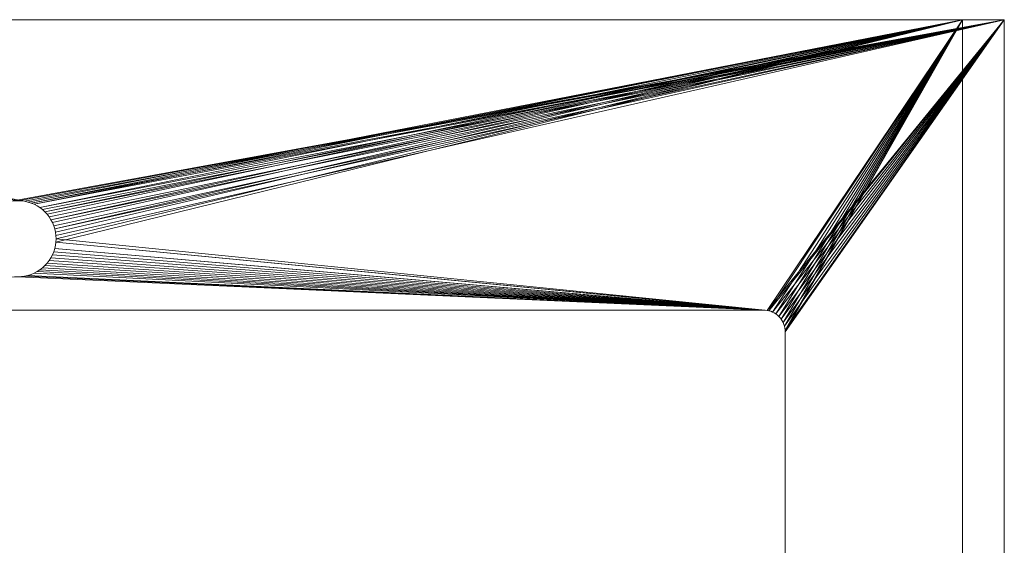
# Model space of a CAD drawing. Header units: millimetres. Extents: x -456 to 444, y -262 to 250.
# Tile 23 of 23: x -5 to 444, y 10 to 250. Entities that reach past the tile are written whole.
import ezdxf

# ---------------------------------------------------------------- set-up
doc = ezdxf.new("R2010")
doc.units = ezdxf.units.MM
doc.layers.add('LUCIDO_1', color=1, linetype='Continuous', lineweight=20, true_color=0xff0000)
doc.layers.add('None', color=7, linetype='Continuous', lineweight=5)

# ---------------------------------------------------------------- blocks, each defined once
blk = doc.blocks.new('Group')
at = {"layer": 'LUCIDO_1', "color": 190, "linetype": 'Continuous', "lineweight": 15, "true_color": 0x6600ff, "transparency": 33554687}
for points in [[(-9.01, 167.08, -6), (444, 250, -6), (-456, 250, -6)], [(444, 250, -6), (425, 250, -25), (-437, 250, -25), (-456, 250, -6), (444, 250, -6)], [(-437, 250, -25), (-2.99, 167.08, -25), (-4.49, 167.28, -25)], [(-4.49, 167.28, -25), (-6, 167.35, -25), (-437, 250, -25)], [(-2.99, 167.08, -25), (-437, 250, -25), (425, 250, -25)], [(444, 250, -6), (-9.01, 167.08, -6), (-7.51, 167.28, -6)], [(-7.51, 167.28, -6), (-6, 167.35, -6), (444, 250, -6)], [(444, 250, -6), (-6, 167.35, -6), (-4.49, 167.28, -6)], [(-4.49, 167.28, -6), (-2.99, 167.08, -6), (444, 250, -6)], [(425, 250, -25), (-1.51, 166.76, -25), (-2.99, 167.08, -25)], [(444, 250, -6), (-2.99, 167.08, -6), (-1.51, 166.76, -6)], [(425, 250, -25), (-0.07, 166.3, -25), (-1.51, 166.76, -25)], [(-1.51, 166.76, -6), (-0.07, 166.3, -6), (444, 250, -6)], [(425, 250, -25), (1.33, 165.72, -25), (-0.07, 166.3, -25)], [(-0.07, 166.3, -6), (1.33, 165.72, -6), (444, 250, -6)], [(2.67, 165.02, -25), (1.33, 165.72, -25), (425, 250, -25)], [(444, 250, -6), (1.33, 165.72, -6), (2.67, 165.02, -6)], [(425, 250, -25), (3.95, 164.21, -25), (2.67, 165.02, -25)], [(2.67, 165.02, -6), (3.95, 164.21, -6), (444, 250, -6)], [(5.15, 163.29, -25), (3.95, 164.21, -25), (425, 250, -25)], [(3.95, 164.21, -6), (5.15, 163.29, -6), (444, 250, -6)], [(425, 250, -25), (6.27, 162.27, -25), (5.15, 163.29, -25)], [(5.15, 163.29, -6), (6.27, 162.27, -6), (444, 250, -6)], [(7.29, 161.15, -25), (6.27, 162.27, -25), (425, 250, -25)], [(444, 250, -6), (6.27, 162.27, -6), (7.29, 161.15, -6)], [(8.21, 159.95, -25), (7.29, 161.15, -25), (425, 250, -25)], [(7.29, 161.15, -6), (8.21, 159.95, -6), (444, 250, -6)], [(425, 250, -25), (9.02, 158.67, -25), (8.21, 159.95, -25)], [(8.21, 159.95, -6), (9.02, 158.67, -6), (444, 250, -6)], [(9.72, 157.33, -25), (9.02, 158.67, -25), (425, 250, -25)], [(444, 250, -6), (9.02, 158.67, -6), (9.72, 157.33, -6)], [(10.3, 155.93, -25), (9.72, 157.33, -25), (425, 250, -25)], [(9.72, 157.33, -6), (10.3, 155.93, -6), (444, 250, -6)], [(425, 250, -25), (10.76, 154.49, -25), (10.3, 155.93, -25)], [(10.3, 155.93, -6), (10.76, 154.49, -6), (444, 250, -6)], [(11.08, 153.01, -25), (10.76, 154.49, -25), (425, 250, -25)], [(444, 250, -6), (10.76, 154.49, -6), (11.08, 153.01, -6)], [(11.28, 151.51, -25), (11.08, 153.01, -25), (425, 250, -25)], [(11.08, 153.01, -6), (11.28, 151.51, -6), (444, 250, -6)], [(334.89, 117.41, -25), (11.28, 148.49, -25), (425, 250, -25)], [(11.28, 148.49, -25), (11.35, 150, -25), (425, 250, -25)], [(425, 250, -25), (11.35, 150, -25), (11.28, 151.51, -25)], [(444, 250, -6), (11.28, 151.51, -6), (11.35, 150, -6), (334.89, 117.41, -6)], [(425, 250, -25), (335.76, 117.3, -25), (334.89, 117.41, -25)], [(334.89, 117.41, -6), (335.76, 117.3, -6), (444, 250, -6)], [(425, 250, -25), (336.62, 117.12, -25), (335.76, 117.3, -25)], [(335.76, 117.3, -6), (336.62, 117.12, -6), (444, 250, -6)], [(337.45, 116.85, -25), (336.62, 117.12, -25), (425, 250, -25)], [(444, 250, -6), (336.62, 117.12, -6), (337.45, 116.85, -6)], [(425, 250, -25), (338.26, 116.52, -25), (337.45, 116.85, -25)], [(337.45, 116.85, -6), (338.26, 116.52, -6), (444, 250, -6)], [(339.04, 116.12, -25), (338.26, 116.52, -25), (425, 250, -25)], [(444, 250, -6), (338.26, 116.52, -6), (339.04, 116.12, -6)], [(425, 250, -25), (339.78, 115.65, -25), (339.04, 116.12, -25)], [(339.04, 116.12, -6), (339.78, 115.65, -6), (444, 250, -6)], [(340.48, 115.12, -25), (339.78, 115.65, -25), (425, 250, -25)], [(444, 250, -6), (339.78, 115.65, -6), (340.48, 115.12, -6)], [(425, 250, -25), (341.12, 114.53, -25), (340.48, 115.12, -25)], [(340.48, 115.12, -6), (341.12, 114.53, -6), (444, 250, -6)], [(341.72, 113.89, -25), (341.12, 114.53, -25), (425, 250, -25)], [(444, 250, -6), (341.12, 114.53, -6), (341.72, 113.89, -6)], [(425, 250, -25), (342.25, 113.2, -25), (341.72, 113.89, -25)], [(341.72, 113.89, -6), (342.25, 113.2, -6), (444, 250, -6)], [(342.72, 112.46, -25), (342.25, 113.2, -25), (425, 250, -25)], [(444, 250, -6), (342.25, 113.2, -6), (342.72, 112.46, -6)], [(425, 250, -25), (343.13, 111.69, -25), (342.72, 112.46, -25)], [(342.72, 112.46, -6), (343.13, 111.69, -6), (444, 250, -6)], [(343.47, 110.88, -25), (343.13, 111.69, -25), (425, 250, -25)], [(444, 250, -6), (343.13, 111.69, -6), (343.47, 110.88, -6)], [(425, 250, -25), (343.73, 110.04, -25), (343.47, 110.88, -25)], [(343.47, 110.88, -6), (343.73, 110.04, -6), (444, 250, -6)], [(343.93, 109.19, -25), (343.73, 110.04, -25), (425, 250, -25)], [(444, 250, -6), (343.73, 110.04, -6), (343.93, 109.19, -6)], [(425, 250, -25), (344.04, 108.32, -25), (343.93, 109.19, -25)], [(343.93, 109.19, -6), (344.04, 108.32, -6), (444, 250, -6)], [(344.09, 107.45, -25), (344.04, 108.32, -25), (425, 250, -25)], [(344.04, 108.32, -6), (344.09, 107.45, -6), (444, 250, -6)], [(344.09, -172.55, -25), (344.09, 107.45, -25), (425, 250, -25), (425, -243, -25)], [(444, -262, -6), (444, 250, -6), (344.09, 107.45, -6), (344.09, -172.55, -6)], [(444, -262, -6), (425, -243, -25), (425, 250, -25), (444, 250, -6), (444, -262, -6)], [(-4.49, 167.28, -25), (-4.49, 167.28, -6), (-6, 167.35, -6), (-6, 167.35, -25), (-4.49, 167.28, -25)], [(-2.99, 167.08, -25), (-2.99, 167.08, -6), (-4.49, 167.28, -6), (-4.49, 167.28, -25), (-2.99, 167.08, -25)], [(-1.51, 166.76, -25), (-1.51, 166.76, -6), (-2.99, 167.08, -6), (-2.99, 167.08, -25), (-1.51, 166.76, -25)], [(-0.07, 166.3, -25), (-0.07, 166.3, -6), (-1.51, 166.76, -6), (-1.51, 166.76, -25), (-0.07, 166.3, -25)], [(1.33, 165.72, -25), (1.33, 165.72, -6), (-0.07, 166.3, -6), (-0.07, 166.3, -25), (1.33, 165.72, -25)], [(2.67, 165.02, -25), (2.67, 165.02, -6), (1.33, 165.72, -6), (1.33, 165.72, -25), (2.67, 165.02, -25)], [(3.95, 164.21, -25), (3.95, 164.21, -6), (2.67, 165.02, -6), (2.67, 165.02, -25), (3.95, 164.21, -25)], [(5.15, 163.29, -25), (5.15, 163.29, -6), (3.95, 164.21, -6), (3.95, 164.21, -25), (5.15, 163.29, -25)], [(6.27, 162.27, -25), (6.27, 162.27, -6), (5.15, 163.29, -6), (5.15, 163.29, -25), (6.27, 162.27, -25)], [(7.29, 161.15, -25), (7.29, 161.15, -6), (6.27, 162.27, -6), (6.27, 162.27, -25), (7.29, 161.15, -25)], [(8.21, 159.95, -25), (8.21, 159.95, -6), (7.29, 161.15, -6), (7.29, 161.15, -25), (8.21, 159.95, -25)], [(9.02, 158.67, -25), (9.02, 158.67, -6), (8.21, 159.95, -6), (8.21, 159.95, -25), (9.02, 158.67, -25)], [(9.72, 157.33, -25), (9.72, 157.33, -6), (9.02, 158.67, -6), (9.02, 158.67, -25), (9.72, 157.33, -25)], [(10.3, 155.93, -25), (10.3, 155.93, -6), (9.72, 157.33, -6), (9.72, 157.33, -25), (10.3, 155.93, -25)], [(10.76, 154.49, -25), (10.76, 154.49, -6), (10.3, 155.93, -6), (10.3, 155.93, -25), (10.76, 154.49, -25)], [(11.08, 153.01, -25), (11.08, 153.01, -6), (10.76, 154.49, -6), (10.76, 154.49, -25), (11.08, 153.01, -25)], [(11.28, 151.51, -25), (11.28, 151.51, -6), (11.08, 153.01, -6), (11.08, 153.01, -25), (11.28, 151.51, -25)], [(11.08, 146.99, -25), (11.08, 146.99, -6), (11.28, 148.49, -6), (11.28, 148.49, -25), (11.08, 146.99, -25)], [(11.08, 146.99, -25), (11.28, 148.49, -25), (334.89, 117.41, -25)], [(334.02, 117.45, -6), (11.28, 148.49, -6), (11.08, 146.99, -6)], [(11.35, 150, -25), (11.35, 150, -6), (11.28, 151.51, -6), (11.28, 151.51, -25), (11.35, 150, -25)], [(11.28, 148.49, -25), (11.28, 148.49, -6), (11.35, 150, -6), (11.35, 150, -25), (11.28, 148.49, -25)], [(334.02, 117.45, -6), (334.89, 117.41, -6), (11.35, 150, -6), (11.28, 148.49, -6)], [(9.72, 142.67, -25), (9.72, 142.67, -6), (10.3, 144.07, -6), (10.3, 144.07, -25), (9.72, 142.67, -25)], [(9.72, 142.67, -25), (10.3, 144.07, -25), (334.02, 117.45, -25)], [(10.3, 144.07, -6), (9.72, 142.67, -6), (334.02, 117.45, -6)], [(10.3, 144.07, -25), (10.3, 144.07, -6), (10.76, 145.51, -6), (10.76, 145.51, -25), (10.3, 144.07, -25)], [(10.3, 144.07, -25), (10.76, 145.51, -25), (334.89, 117.41, -25), (334.02, 117.45, -25)], [(334.02, 117.45, -6), (10.76, 145.51, -6), (10.3, 144.07, -6)], [(10.76, 145.51, -25), (10.76, 145.51, -6), (11.08, 146.99, -6), (11.08, 146.99, -25), (10.76, 145.51, -25)], [(334.89, 117.41, -25), (10.76, 145.51, -25), (11.08, 146.99, -25)], [(11.08, 146.99, -6), (10.76, 145.51, -6), (334.02, 117.45, -6)], [(7.29, 138.85, -25), (7.29, 138.85, -6), (8.21, 140.05, -6), (8.21, 140.05, -25), (7.29, 138.85, -25)], [(7.29, 138.85, -25), (8.21, 140.05, -25), (334.02, 117.45, -25)], [(8.21, 140.05, -6), (7.29, 138.85, -6), (334.02, 117.45, -6)], [(8.21, 140.05, -25), (8.21, 140.05, -6), (9.02, 141.33, -6), (9.02, 141.33, -25), (8.21, 140.05, -25)], [(8.21, 140.05, -25), (9.02, 141.33, -25), (334.02, 117.45, -25)], [(334.02, 117.45, -6), (9.02, 141.33, -6), (8.21, 140.05, -6)], [(9.02, 141.33, -25), (9.02, 141.33, -6), (9.72, 142.67, -6), (9.72, 142.67, -25), (9.02, 141.33, -25)], [(334.02, 117.45, -25), (9.02, 141.33, -25), (9.72, 142.67, -25)], [(9.72, 142.67, -6), (9.02, 141.33, -6), (334.02, 117.45, -6)], [(1.33, 134.28, -25), (1.33, 134.28, -6), (2.67, 134.98, -6), (2.67, 134.98, -25), (1.33, 134.28, -25)], [(1.33, 134.28, -25), (2.67, 134.98, -25), (334.02, 117.45, -25)], [(334.02, 117.45, -6), (2.67, 134.98, -6), (1.33, 134.28, -6)], [(2.67, 134.98, -25), (2.67, 134.98, -6), (3.95, 135.79, -6), (3.95, 135.79, -25), (2.67, 134.98, -25)], [(334.02, 117.45, -25), (2.67, 134.98, -25), (3.95, 135.79, -25)], [(3.95, 135.79, -6), (2.67, 134.98, -6), (334.02, 117.45, -6)], [(3.95, 135.79, -25), (3.95, 135.79, -6), (5.15, 136.71, -6), (5.15, 136.71, -25), (3.95, 135.79, -25)], [(3.95, 135.79, -25), (5.15, 136.71, -25), (334.02, 117.45, -25)], [(5.15, 136.71, -6), (3.95, 135.79, -6), (334.02, 117.45, -6)], [(5.15, 136.71, -25), (5.15, 136.71, -6), (6.27, 137.73, -6), (6.27, 137.73, -25), (5.15, 136.71, -25)], [(5.15, 136.71, -25), (6.27, 137.73, -25), (334.02, 117.45, -25)], [(334.02, 117.45, -6), (6.27, 137.73, -6), (5.15, 136.71, -6)], [(6.27, 137.73, -25), (6.27, 137.73, -6), (7.29, 138.85, -6), (7.29, 138.85, -25), (6.27, 137.73, -25)], [(334.02, 117.45, -25), (6.27, 137.73, -25), (7.29, 138.85, -25)], [(7.29, 138.85, -6), (6.27, 137.73, -6), (334.02, 117.45, -6)], [(-7.51, 132.72, -25), (-6, 132.65, -25), (334.02, 117.45, -25), (-345.62, 117.45, -25)], [(-4.49, 132.72, -6), (-6, 132.65, -6), (-345.62, 117.45, -6), (334.02, 117.45, -6)], [(-6, 132.65, -25), (-6, 132.65, -6), (-4.49, 132.72, -6), (-4.49, 132.72, -25), (-6, 132.65, -25)], [(334.02, 117.45, -25), (-6, 132.65, -25), (-4.49, 132.72, -25)], [(-4.49, 132.72, -25), (-4.49, 132.72, -6), (-2.99, 132.92, -6), (-2.99, 132.92, -25), (-4.49, 132.72, -25)], [(-4.49, 132.72, -25), (-2.99, 132.92, -25), (334.02, 117.45, -25)], [(334.02, 117.45, -6), (-2.99, 132.92, -6), (-4.49, 132.72, -6)], [(-2.99, 132.92, -25), (-2.99, 132.92, -6), (-1.51, 133.24, -6), (-1.51, 133.24, -25), (-2.99, 132.92, -25)], [(-2.99, 132.92, -25), (-1.51, 133.24, -25), (334.02, 117.45, -25)], [(334.02, 117.45, -6), (-1.51, 133.24, -6), (-2.99, 132.92, -6)], [(-1.51, 133.24, -25), (-1.51, 133.24, -6), (-0.07, 133.7, -6), (-0.07, 133.7, -25), (-1.51, 133.24, -25)], [(334.02, 117.45, -25), (-1.51, 133.24, -25), (-0.07, 133.7, -25)], [(-0.07, 133.7, -6), (-1.51, 133.24, -6), (334.02, 117.45, -6)], [(-0.07, 133.7, -25), (-0.07, 133.7, -6), (1.33, 134.28, -6), (1.33, 134.28, -25), (-0.07, 133.7, -25)], [(-0.07, 133.7, -25), (1.33, 134.28, -25), (334.02, 117.45, -25)], [(334.02, 117.45, -6), (1.33, 134.28, -6), (-0.07, 133.7, -6)], [(-345.62, 117.45, -6), (-345.62, 117.45, -25), (334.02, 117.45, -25), (334.02, 117.45, -6), (-345.62, 117.45, -6)], [(334.89, 117.41, -25), (334.89, 117.41, -6), (334.02, 117.45, -6), (334.02, 117.45, -25), (334.89, 117.41, -25)], [(335.76, 117.3, -25), (335.76, 117.3, -6), (334.89, 117.41, -6), (334.89, 117.41, -25), (335.76, 117.3, -25)], [(336.62, 117.12, -25), (336.62, 117.12, -6), (335.76, 117.3, -6), (335.76, 117.3, -25), (336.62, 117.12, -25)], [(337.45, 116.85, -25), (337.45, 116.85, -6), (336.62, 117.12, -6), (336.62, 117.12, -25), (337.45, 116.85, -25)], [(338.26, 116.52, -25), (338.26, 116.52, -6), (337.45, 116.85, -6), (337.45, 116.85, -25), (338.26, 116.52, -25)], [(339.04, 116.12, -25), (339.04, 116.12, -6), (338.26, 116.52, -6), (338.26, 116.52, -25), (339.04, 116.12, -25)], [(339.78, 115.65, -25), (339.78, 115.65, -6), (339.04, 116.12, -6), (339.04, 116.12, -25), (339.78, 115.65, -25)], [(340.48, 115.12, -25), (340.48, 115.12, -6), (339.78, 115.65, -6), (339.78, 115.65, -25), (340.48, 115.12, -25)], [(341.12, 114.53, -25), (341.12, 114.53, -6), (340.48, 115.12, -6), (340.48, 115.12, -25), (341.12, 114.53, -25)], [(341.72, 113.89, -25), (341.72, 113.89, -6), (341.12, 114.53, -6), (341.12, 114.53, -25), (341.72, 113.89, -25)], [(342.25, 113.2, -25), (342.25, 113.2, -6), (341.72, 113.89, -6), (341.72, 113.89, -25), (342.25, 113.2, -25)], [(342.72, 112.46, -25), (342.72, 112.46, -6), (342.25, 113.2, -6), (342.25, 113.2, -25), (342.72, 112.46, -25)], [(343.13, 111.69, -25), (343.13, 111.69, -6), (342.72, 112.46, -6), (342.72, 112.46, -25), (343.13, 111.69, -25)], [(343.47, 110.88, -25), (343.47, 110.88, -6), (343.13, 111.69, -6), (343.13, 111.69, -25), (343.47, 110.88, -25)], [(343.73, 110.04, -25), (343.73, 110.04, -6), (343.47, 110.88, -6), (343.47, 110.88, -25), (343.73, 110.04, -25)], [(343.93, 109.19, -25), (343.93, 109.19, -6), (343.73, 110.04, -6), (343.73, 110.04, -25), (343.93, 109.19, -25)], [(344.04, 108.32, -25), (344.04, 108.32, -6), (343.93, 109.19, -6), (343.93, 109.19, -25), (344.04, 108.32, -25)], [(344.09, 107.45, -25), (344.09, 107.45, -6), (344.04, 108.32, -6), (344.04, 108.32, -25), (344.09, 107.45, -25)], [(344.09, 107.45, -6), (344.09, 107.45, -25), (344.09, -172.55, -25), (344.09, -172.55, -6), (344.09, 107.45, -6)]]:
    blk.add_polyline3d(points, dxfattribs=at)

msp = doc.modelspace()

# ---------------------------------------------------------------- block references
at = {"layer": 'None', "color": 190, "true_color": 0x6600ff, "transparency": 33554687}
msp.add_blockref('Group', (0, 0), dxfattribs=at)

doc.saveas('drawing.dxf')
